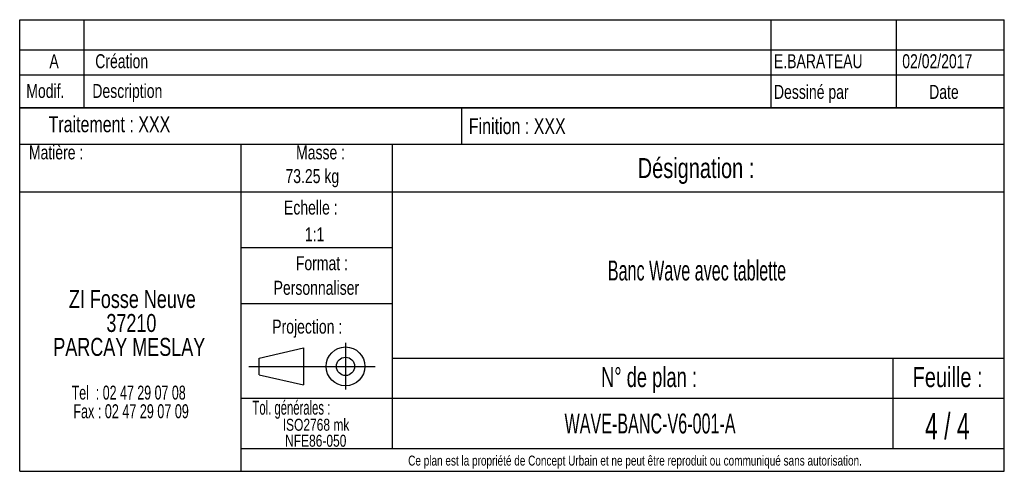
# Model space of a CAD drawing. Header units: millimetres. Extents: x 60 to 2975, y 116 to 1565.
# Tile 36 of 40: x 2357 to 2487, y 560 to 620. Entities that reach past the tile are written whole.
import ezdxf

# ---------------------------------------------------------------- set-up
doc = ezdxf.new("R2010")
doc.units = ezdxf.units.MM
doc.layers.add('FORMAT', color=7, linetype='Continuous')
doc.styles.add('SLDTEXTSTYLE0', font='TXT', dxfattribs={"width": 0.605})
doc.styles.add('SLDTEXTSTYLE1', font='TXT', dxfattribs={"width": 0.75})
doc.styles.add('SLDTEXTSTYLE2', font='TXT', dxfattribs={"width": 0.666667})
doc.styles.add('SLDTEXTSTYLE3', font='TXT', dxfattribs={"width": 0.675})
doc.styles.add('SLDTEXTSTYLE4', font='TXT', dxfattribs={"width": 0.65})
doc.styles.add('SLDTEXTSTYLE5', font='TXT', dxfattribs={"width": 0.6875})

# ---------------------------------------------------------------- blocks, each defined once
blk = doc.blocks.new('SW_NOTE_0')
at = {"layer": 'FORMAT', "color": 0, "attachment_point": 2}
for s, insert, char_height, style in [('ZI Fosse Neuve', (11.05, 3.07), 2.3813, 'SLDTEXTSTYLE1'), ('37210', (10.92, -0.11), 2.381, 'SLDTEXTSTYLE1'), ('PARCAY MESLAY', (10.64, -3.28), 2.3813, 'SLDTEXTSTYLE1'), ('Tel  : 02 47 29 07 08', (10.56, -9.61), 1.8521, 'SLDTEXTSTYLE2'), ('Fax : 02 47 29 07 09', (10.88, -12.08), 1.8521, 'SLDTEXTSTYLE3')]:
    blk.add_mtext(s, dxfattribs=dict(at, insert=insert, char_height=char_height, style=style))
blk = doc.blocks.new('SW_NOTE_0_1')
at = {"layer": 'FORMAT', "color": 0, "char_height": 1.587, "attachment_point": 2, "style": 'SLDTEXTSTYLE1'}
for s, insert in [('ISO2768 mk', (5.78, 2.05)), ('NFE86-050', (5.74, -0.07))]:
    blk.add_mtext(s, dxfattribs=dict(at, insert=insert))

msp = doc.modelspace()

# ---------------------------------------------------------------- linework, layer by layer
at = {"layer": 'FORMAT', "color": 7}
for p, q in [((2356.635, 615.826), (2356.635, 619.826)), ((2356.635, 619.826), (2487.394, 619.826)), ((2365.184, 615.826), (2365.184, 619.826)), ((2473.056, 615.826), (2473.056, 619.826)), ((2356.635, 608.118), (2356.635, 615.826)), ((2356.635, 615.826), (2487.394, 615.826)), ((2356.635, 615.826), (2487.394, 615.826)), ((2365.184, 608.118), (2365.184, 615.826)), ((2473.056, 608.118), (2473.056, 615.826)), ((2356.635, 612.502), (2487.394, 612.502)), ((2487.394, 608.118), (2356.635, 608.118)), ((2356.635, 559.938), (2356.635, 608.118)), ((2356.635, 608.118), (2487.394, 608.118)), ((2415.297, 608.118), (2415.297, 603.316)), ((2356.635, 603.316), (2487.394, 603.316)), ((2386.005, 603.316), (2386.005, 559.938)), ((2406.116, 603.316), (2406.116, 562.958)), ((2356.635, 597.021), (2406.116, 597.021)), ((2406.116, 597.021), (2487.394, 597.021)), ((2386.005, 589.63), (2406.116, 589.63)), ((2386.005, 582.17), (2406.116, 582.17)), ((2399.905, 576.961), (2399.905, 570.762)), ((2388.426, 574.946), (2394.325, 576.305)), ((2394.325, 576.305), (2394.325, 571.389)), ((2394.325, 576.305), (2394.325, 571.389)), ((2388.426, 572.748), (2388.426, 574.946)), ((2406.116, 574.956), (2487.394, 574.956)), ((2472.601, 574.956), (2472.601, 562.958)), ((2387.067, 573.847), (2403.837, 573.847)), ((2388.426, 572.748), (2394.325, 571.389)), ((2386.005, 569.651), (2487.394, 569.651)), ((2386.005, 562.958), (2487.394, 562.958))]:
    msp.add_line(p, q, dxfattribs=at)
at = {"layer": 'FORMAT'}
for p, q in [((2456.382, 619.826), (2456.382, 608.118)), ((2487.394, 559.938), (2487.394, 619.826)), ((2356.635, 559.938), (2487.394, 559.938))]:
    msp.add_line(p, q, dxfattribs=at)
at = {"layer": 'FORMAT', "color": 7}
for radius in [2.574, 1.214]:
    msp.add_circle((2399.905, 573.847), radius, dxfattribs=at)

# ---------------------------------------------------------------- block references
at = {"layer": 'FORMAT'}
for name, p in [('SW_NOTE_0', (2360.548, 580.906)), ('SW_NOTE_0_1', (2390.21, 564.85))]:
    msp.add_blockref(name, p, dxfattribs=at)

# ---------------------------------------------------------------- texts
for s, insert, char_height, attachment_point, style in [('A', (2361.202, 615.251), 1.852, 2, 'SLDTEXTSTYLE1'), ('Création', (2366.67, 615.251), 1.8521, 1, 'SLDTEXTSTYLE1'), ('E.BARATEAU', (2456.805, 615.25), 1.8521, 1, 'SLDTEXTSTYLE1'), ('02/02/2017', (2473.843, 615.25), 1.8521, 1, 'SLDTEXTSTYLE1'), ('Modif.', (2357.512, 611.304), 1.8521, 1, 'SLDTEXTSTYLE1'), ('Description', (2366.285, 611.304), 1.85208, 1, 'SLDTEXTSTYLE1'), ('Dessiné par', (2456.805, 611.179), 1.85208, 1, 'SLDTEXTSTYLE1'), ('Date', (2477.413, 611.179), 1.8521, 1, 'SLDTEXTSTYLE1'), ('Traitement : XXX', (2360.47, 607.023), 2.11667, 1, 'SLDTEXTSTYLE1'), ('Finition : XXX', (2416.284, 606.769), 2.11667, 1, 'SLDTEXTSTYLE1'), ('Matière :', (2357.858, 603.157), 1.8521, 1, 'SLDTEXTSTYLE1'), ('Masse :', (2396.593, 603.157), 1.8521, 2, 'SLDTEXTSTYLE1'), ('Désignation :', (2446.452, 601.477), 2.64583, 2, 'SLDTEXTSTYLE1'), ('73.25 kg', (2391.931, 600.011), 1.8521, 1, 'SLDTEXTSTYLE1'), ('Echelle :', (2391.736, 595.842), 1.8521, 1, 'SLDTEXTSTYLE1'), ('1:1', (2394.499, 592.286), 1.8521, 1, 'SLDTEXTSTYLE1'), ('Format :', (2396.769, 588.462), 1.8521, 2, 'SLDTEXTSTYLE1'), ('Banc Wave avec tablette', (2446.581, 587.888), 2.64583, 2, 'SLDTEXTSTYLE0'), ('Personnaliser', (2396.037, 585.197), 1.85208, 2, 'SLDTEXTSTYLE1'), ('Projection :', (2390.175, 580.051), 1.85208, 1, 'SLDTEXTSTYLE1'), ('N° de plan :', (2440.21, 573.747), 2.64583, 2, 'SLDTEXTSTYLE5'), ('Feuille :', (2479.865, 573.747), 2.6458, 2, 'SLDTEXTSTYLE1'), ('Tol. générales :', (2387.553, 569.299), 1.85208, 1, 'SLDTEXTSTYLE0'), ('WAVE-BANC-V6-001-A', (2440.349, 567.6), 2.64583, 2, 'SLDTEXTSTYLE0'), ('4 / 4', (2479.83, 567.673), 3.5, 2, 'SLDTEXTSTYLE4'), ('Ce plan est la propriété de Concept Urbain et ne peut être reproduit ou communiqué sans autorisation.', (2438.355, 562.02), 1.322917, 2, 'SLDTEXTSTYLE1')]:
    msp.add_mtext(s, dxfattribs=dict(at, insert=insert, char_height=char_height, attachment_point=attachment_point, style=style))

doc.saveas('drawing.dxf')
